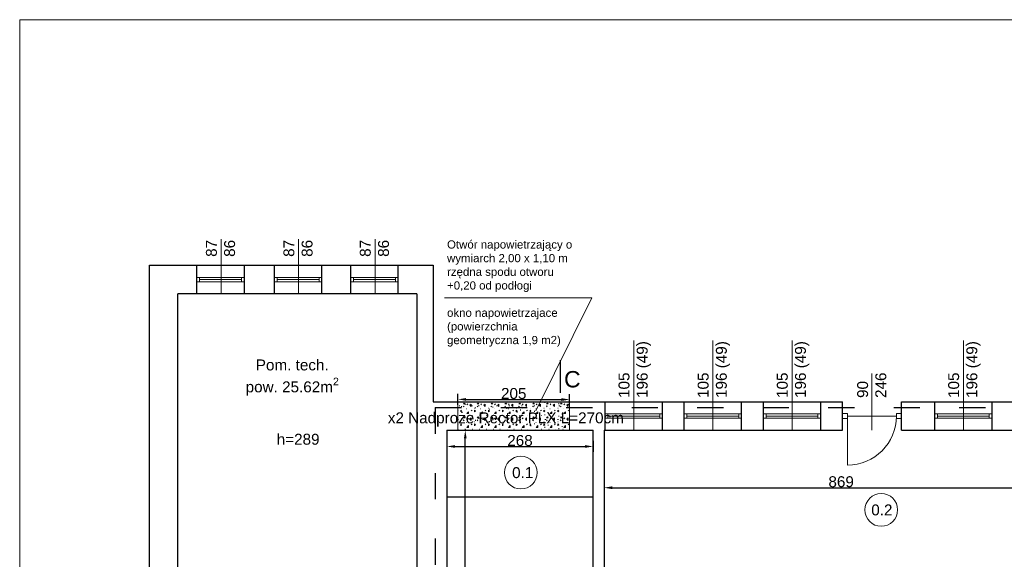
# Model space of a CAD drawing. Header units: millimetres. Extents: x 2341 to 31069, y -7915 to 10644.
# Tile 64 of 105: x 16233 to 18037, y -6033 to -5045. Entities that reach past the tile are written whole.
import ezdxf

# ---------------------------------------------------------------- set-up
doc = ezdxf.new("R2010")
doc.units = ezdxf.units.MM
doc.linetypes.add('ACAD_ISO03W100', pattern=[30, 12, -18])
for name, color, linetype, lineweight in [('A_Kontur_cienka', 250, 'Continuous', 0), ('oddymianie', 5, 'Continuous', 20), ('opisy', 5, 'Continuous', 5), ('stolarka', 3, 'Continuous', 9), ('Wymiar', 7, 'Continuous', 5), ('wymiary', 6, 'Continuous', 5), ('ściany nośne', 1, 'Continuous', 25)]:
    doc.layers.add(name, color=color, linetype=linetype, lineweight=lineweight)
doc.styles.get("Standard").update_dxf_attribs({"font": 'ARIAL.TTF'})
doc.dimstyles.new('ISO-25', dxfattribs={"dimtxt": 20, "dimasz": 15, "dimexe": 10, "dimexo": 10, "dimtad": 1, "dimdec": 0, "dimtxsty": 'Standard', "dimcen": 2.5, "dimadec": 0, "dimazin": 0, "dimtfac": 1, "dimtdec": 0, "dimtmove": 0, "dimatfit": 3, "dimfxl": 0, "dimarcsym": 0})

# ---------------------------------------------------------------- blocks, each defined once
blk = doc.blocks.new('*D2230')
at = {"layer": 'Defpoints', "color": 0}
for p in [(17303.4, -5893), (18172.4, -5893), (18172.4, -5901.8)]:
    blk.add_point(p, dxfattribs=at)
at = {"layer": 'Wymiar', "color": 0, "lineweight": -2}
for p, q in [((17303.4, -5901.8), (17303.4, -5911.8)), ((17318.4, -5901.8), (18157.4, -5901.8)), ((18172.4, -5901.8), (18172.4, -5911.8))]:
    blk.add_line(p, q, dxfattribs=at)
at = {"layer": 'Wymiar', "color": 0}
for points in [[(17318.4, -5899.3), (17318.4, -5904.3), (17303.4, -5901.8)], [(18157.4, -5904.3), (18157.4, -5899.3), (18172.4, -5901.8)]]:
    blk.add_solid(points, dxfattribs=at)
at = {"layer": 'Wymiar', "color": 0, "insert": (17737.9, -5890.9), "char_height": 20, "attachment_point": 5}
blk.add_mtext('869', dxfattribs=at)
blk = doc.blocks.new('*D2259')
at = {"layer": 'Defpoints', "color": 0}
for p in [(17015.4, -5796.5), (17283.4, -5796.5), (17283.4, -5826.2)]:
    blk.add_point(p, dxfattribs=at)
at = {"layer": 'wymiary', "color": 0, "lineweight": -2}
for p, q in [((17015.4, -5816.2), (17015.4, -5836.2)), ((17030.4, -5826.2), (17268.4, -5826.2)), ((17283.4, -5816.2), (17283.4, -5836.2))]:
    blk.add_line(p, q, dxfattribs=at)
at = {"layer": 'wymiary', "color": 0}
for points in [[(17030.4, -5823.7), (17030.4, -5828.7), (17015.4, -5826.2)], [(17268.4, -5828.7), (17268.4, -5823.7), (17283.4, -5826.2)]]:
    blk.add_solid(points, dxfattribs=at)
at = {"layer": 'wymiary', "color": 0, "insert": (17149.4, -5815.4), "char_height": 20, "attachment_point": 5}
blk.add_mtext('268', dxfattribs=at)
blk = doc.blocks.new('*D2260')
at = {"layer": 'Defpoints', "color": 0}
for p in [(17015.4, -5796.5), (17049.2, -5796.5), (17015.4, -6368.2)]:
    blk.add_point(p, dxfattribs=at)
at = {"layer": 'wymiary', "color": 0, "lineweight": -2}
for p, q in [((17039.2, -5796.5), (17059.2, -5796.5)), ((17049.2, -6353.2), (17049.2, -5811.5)), ((17039.2, -6368.2), (17059.2, -6368.2))]:
    blk.add_line(p, q, dxfattribs=at)
at = {"layer": 'wymiary', "color": 0}
for points in [[(17051.7, -5811.5), (17046.7, -5811.5), (17049.2, -5796.5)], [(17046.7, -6353.2), (17051.7, -6353.2), (17049.2, -6368.2)]]:
    blk.add_solid(points, dxfattribs=at)
at = {"layer": 'wymiary', "color": 0, "insert": (17038.4, -6082.3), "char_height": 20, "attachment_point": 5, "rotation": 90}
blk.add_mtext('572', dxfattribs=at)
blk = doc.blocks.new('*D2274')
at = {"layer": 'Defpoints', "color": 0}
for p in [(17240.3, -5740.3), (17035.6, -5759.7), (17240.3, -5760)]:
    blk.add_point(p, dxfattribs=at)
at = {"layer": 'oddymianie', "color": 0, "lineweight": -2}
for p, q in [((17035.6, -5749.7), (17035.7, -5730)), ((17240.3, -5750), (17240.3, -5730.3)), ((17050.6, -5740), (17225.3, -5740.3))]:
    blk.add_line(p, q, dxfattribs=at)
at = {"layer": 'oddymianie', "color": 0}
for points in [[(17050.7, -5737.5), (17050.6, -5742.5), (17035.6, -5740)], [(17225.3, -5742.8), (17225.3, -5737.8), (17240.3, -5740.3)]]:
    blk.add_solid(points, dxfattribs=at)
at = {"layer": 'oddymianie', "color": 0, "insert": (17138, -5729.3), "char_height": 20, "attachment_point": 5, "rotation": 359.9173}
blk.add_mtext('205', dxfattribs=at)

msp = doc.modelspace()

# ---------------------------------------------------------------- hatches: boundary and pattern name
at = {"layer": 'oddymianie', "transparency": 33554687}
h = msp.add_hatch(dxfattribs=at)
h.set_pattern_fill('CONCRE', color=256, angle=90)
h.set_pattern_definition([(90, (13804.034, -11074.41), (-25.4, 25.4), [3.175, -22.225]), (180, (13804.034, -11074.41), (-25.4, -25.4), [3.175, -22.225]), (225, (13804.034, -11071.235), (-5e-15, -25.4), [4.49013, -31.4309]), (90, (13789.746, -11071.41), (-25.4, 25.4), [3.175, -22.225]), (135, (13791.334, -11069.647), (-25.4, 2e-15), [2.24506, -33.67596]), (225, (13791.334, -11069.647), (-5e-15, -25.4), [2.24506, -33.67596]), (90, (13783.396, -11061.71), (-25.4, 25.4), [4.49013, -20.90987]), (135, (13783.396, -11061.71), (-25.4, 2e-15), [3.175, -32.74603]), (225, (13783.396, -11057.22), (-5e-15, -25.4), [3.175, -32.74603]), (180, (13797.684, -11056.947), (-25.4, -25.4), [3.175, -22.225]), (135, (13797.684, -11056.947), (-25.4, 2e-15), [2.24506, -33.67596]), (225, (13796.096, -11055.36), (-5e-15, -25.4), [2.24506, -33.67596]), (90, (13797.684, -11071.235), (-25.4, 25.4), [1.5875, -21.2725]), (90, (13791.334, -11052.185), (-25.4, 25.4), [1.5875, -21.2725]), (180, (13788.159, -11060.122), (-25.4, -25.4), [1.5875, -21.2725]), (225, (13802.446, -11056.947), (-5e-15, -25.4), [2.24506, -33.67596]), (225, (13784.984, -11068.06), (-5e-15, -25.4), [2.24506, -33.67596]), (135, (13795.7, -11062.503), (-25.4, 2e-15), [2.24506, -33.67596]), (180, (13800.859, -11065.678), (-25.4, -25.4), [0.39687, -25.00313]), (180, (13790.143, -11064.488), (-25.4, -25.4), [0.39687, -25.00313]), (180, (13785.777, -11052.581), (-25.4, -25.4), [0.39687, -25.00313]), (180, (13799.27, -11052.185), (-25.4, -25.4), [0.39687, -25.00313])])
h.paths.add_polyline_path([(17240.3, -5796.7), (17240.3, -5744.5), (17035.6, -5744.5), (17035.6, -5796.5), (17140.1, -5796.7)], is_closed=False)

# ---------------------------------------------------------------- linework, layer by layer
at = {"layer": 'A_Kontur_cienka', "color": 0, "ltscale": 30}
msp.add_lwpolyline([(22942.8, -7914.7), (16232.8, -7914.7), (16232.8, -5044.7), (22942.8, -5044.7)], close=True, dxfattribs=at)
at = {"layer": 'oddymianie'}
msp.add_lwpolyline([(17035.6, -5796.7), (17035.6, -5744.5), (17240.3, -5744.5), (17240.3, -5796.7)], close=True, dxfattribs=at)
msp.add_lwpolyline([(17035.6, -5796.5), (17035.6, -5759.7)], dxfattribs=at)
at = {"layer": 'opisy', "color": 251}
for p, q in [((16601.9, -5546.5), (16601.9, -5446.5)), ((16743.9, -5546.5), (16743.9, -5446.5)), ((16883.9, -5546.5), (16883.9, -5446.5)), ((17357.9, -5796.5), (17357.9, -5631.9)), ((17502.9, -5796.5), (17502.9, -5631.9)), ((17647.9, -5796.5), (17647.9, -5631.9)), ((17961.9, -5796.5), (17961.9, -5631.9)), ((17794.4, -5796.5), (17794.4, -5692.7))]:
    msp.add_line(p, q, dxfattribs=at)
at = {"layer": 'opisy', "color": 7}
msp.add_lwpolyline([(17178.7, -5761), (17281, -5553.8), (17011.4, -5553.8)], dxfattribs=at)
at = {"layer": 'opisy', "color": 251}
for centre in [(17151.1, -5874.1), (17811.4, -5942.4)]:
    msp.add_circle(centre, 30, dxfattribs=at)
at = {"layer": 'stolarka', "color": 251}
for p, q in [((16557.4, -5516.5), (16562.4, -5516.5)), ((16562.4, -5516.5), (16562.4, -5524.5)), ((16562.4, -5516.5), (16639.4, -5516.5)), ((16562.4, -5520.5), (16639.4, -5520.5)), ((16644.4, -5516.5), (16639.4, -5516.5)), ((16639.4, -5516.5), (16639.4, -5524.5)), ((16699.4, -5516.5), (16704.4, -5516.5)), ((16704.4, -5516.5), (16704.4, -5524.5)), ((16704.4, -5516.5), (16781.4, -5516.5)), ((16704.4, -5520.5), (16781.4, -5520.5)), ((16786.4, -5516.5), (16781.4, -5516.5)), ((16781.4, -5516.5), (16781.4, -5524.5)), ((16839.4, -5516.5), (16844.4, -5516.5)), ((16844.4, -5516.5), (16844.4, -5524.5)), ((16844.4, -5516.5), (16921.4, -5516.5)), ((16844.4, -5520.5), (16921.4, -5520.5)), ((16926.4, -5516.5), (16921.4, -5516.5)), ((16921.4, -5516.5), (16921.4, -5524.5)), ((16562.4, -5524.5), (16557.4, -5524.5)), ((16562.4, -5524.5), (16639.4, -5524.5)), ((16639.4, -5524.5), (16644.4, -5524.5)), ((16704.4, -5524.5), (16699.4, -5524.5)), ((16704.4, -5524.5), (16781.4, -5524.5)), ((16781.4, -5524.5), (16786.4, -5524.5)), ((16844.4, -5524.5), (16839.4, -5524.5)), ((16844.4, -5524.5), (16921.4, -5524.5)), ((16921.4, -5524.5), (16926.4, -5524.5)), ((17305.4, -5766.5), (17310.4, -5766.5)), ((17310.4, -5766.5), (17310.4, -5774.5)), ((17310.4, -5766.5), (17405.4, -5766.5)), ((17310.4, -5770.5), (17405.4, -5770.5)), ((17410.4, -5766.5), (17405.4, -5766.5)), ((17405.4, -5766.5), (17405.4, -5774.5)), ((17450.4, -5766.5), (17455.4, -5766.5)), ((17455.4, -5766.5), (17455.4, -5774.5)), ((17455.4, -5766.5), (17550.4, -5766.5)), ((17455.4, -5770.5), (17550.4, -5770.5)), ((17555.4, -5766.5), (17550.4, -5766.5)), ((17550.4, -5766.5), (17550.4, -5774.5)), ((17595.4, -5766.5), (17600.4, -5766.5)), ((17600.4, -5766.5), (17600.4, -5774.5)), ((17600.4, -5766.5), (17695.4, -5766.5)), ((17600.4, -5770.5), (17695.4, -5770.5)), ((17700.4, -5766.5), (17695.4, -5766.5)), ((17695.4, -5766.5), (17695.4, -5774.5)), ((17749.4, -5766), (17740.4, -5766)), ((17749.4, -5775), (17749.4, -5766)), ((17749.4, -5770.5), (17839.4, -5770.5)), ((17749.4, -5770.5), (17749.4, -5860.5)), ((17839.4, -5766), (17848.4, -5766)), ((17839.4, -5775), (17839.4, -5766)), ((17909.4, -5766.5), (17914.4, -5766.5)), ((17914.4, -5766.5), (17914.4, -5774.5)), ((17914.4, -5766.5), (18009.4, -5766.5)), ((17914.4, -5770.5), (18009.4, -5770.5)), ((18014.4, -5766.5), (18009.4, -5766.5)), ((18009.4, -5766.5), (18009.4, -5774.5)), ((17310.4, -5774.5), (17305.4, -5774.5)), ((17310.4, -5774.5), (17405.4, -5774.5)), ((17405.4, -5774.5), (17410.4, -5774.5)), ((17455.4, -5774.5), (17450.4, -5774.5)), ((17455.4, -5774.5), (17550.4, -5774.5)), ((17550.4, -5774.5), (17555.4, -5774.5)), ((17600.4, -5774.5), (17595.4, -5774.5)), ((17600.4, -5774.5), (17695.4, -5774.5)), ((17695.4, -5774.5), (17700.4, -5774.5)), ((17749.4, -5775), (17740.4, -5775)), ((17839.4, -5775), (17848.4, -5775)), ((17914.4, -5774.5), (17909.4, -5774.5)), ((17914.4, -5774.5), (18009.4, -5774.5)), ((18009.4, -5774.5), (18014.4, -5774.5))]:
    msp.add_line(p, q, dxfattribs=at)
msp.add_lwpolyline([(17749.4, -5860.5, 0.411545), (17839.4, -5770.5)], format="xyb", dxfattribs=at)
at = {"layer": 'ściany nośne', "color": 251}
for p, q in [((16470.4, -6575.5), (16470.4, -5494.5)), ((16470.4, -5494.5), (16960.4, -5494.5)), ((16557.4, -5546.5), (16557.4, -5494.5)), ((16644.4, -5546.5), (16644.4, -5494.5)), ((16699.4, -5546.5), (16699.4, -5494.5)), ((16786.4, -5546.5), (16786.4, -5494.5)), ((16839.4, -5546.5), (16839.4, -5494.5)), ((16926.4, -5546.5), (16926.4, -5494.5)), ((16960.4, -5494.5), (16990.4, -5494.5)), ((16990.4, -5494.5), (16990.4, -5744.5)), ((16522.4, -6131.5), (16522.4, -5546.5)), ((16557.4, -5546.5), (16522.4, -5546.5)), ((16644.4, -5546.5), (16557.4, -5546.5)), ((16699.4, -5546.5), (16644.4, -5546.5)), ((16786.4, -5546.5), (16699.4, -5546.5)), ((16839.4, -5546.5), (16786.4, -5546.5)), ((16926.4, -5546.5), (16839.4, -5546.5)), ((16960.4, -5546.5), (16926.4, -5546.5)), ((16960.4, -5546.5), (16960.4, -5796.5)), ((17222.9, -5667.9), (17222.9, -5727.9)), ((16990.4, -5744.5), (17740.4, -5744.5)), ((17305.4, -5796.5), (17305.4, -5744.5)), ((17410.4, -5796.5), (17410.4, -5744.5)), ((17450.4, -5796.5), (17450.4, -5744.5)), ((17555.4, -5796.5), (17555.4, -5744.5)), ((17595.4, -5796.5), (17595.4, -5744.5)), ((17700.4, -5796.5), (17700.4, -5744.5)), ((17740.4, -5796.5), (17740.4, -5744.5)), ((17848.4, -5744.5), (18160.4, -5744.5)), ((17848.4, -5796.5), (17848.4, -5744.5)), ((17909.4, -5796.5), (17909.4, -5744.5)), ((18014.4, -5796.5), (18014.4, -5744.5)), ((16960.4, -5796.5), (16960.4, -6131.5)), ((17015.4, -5796.5), (17283.4, -5796.5)), ((17015.4, -5796.5), (17015.4, -6368.2)), ((17283.4, -6368.2), (17283.4, -5796.5)), ((17303.4, -5796.5), (17740.4, -5796.5)), ((17303.4, -5796.5), (17303.4, -6167.4)), ((17848.4, -5796.5), (18160.4, -5796.5)), ((17015.4, -5918.5), (17283.4, -5918.5))]:
    msp.add_line(p, q, dxfattribs=at)
at = {"layer": 'ściany nośne', "color": 251, "linetype": 'ACAD_ISO03W100', "ltscale": 4}
for q in [(16994.3, -6388.1), (19093.4, -5755)]:
    msp.add_line((16994.3, -5755), q, dxfattribs=at)

# ---------------------------------------------------------------- texts
at = {"layer": 'oddymianie', "insert": (17015.8, -5448.8), "char_height": 15, "width": 238.116, "attachment_point": 1}
msp.add_mtext('Otwór napowietrzający o wymiarch 2,00 x 1,10 m \\Przędna spodu otworu +0,20 od podłogi\\P\\Pokno napowietrzajace (powierzchnia geometryczna 1,9 m2) ', dxfattribs=at)
at = {"layer": 'opisy', "color": 251, "char_height": 20, "attachment_point": 1, "rotation": 90}
for s, insert, width in [('87\\P86 ', (16574, -5479), 140.178), ('87\\P86', (16716, -5479), 140.178), ('87\\P86', (16856, -5479), 140.178), ('105\\P196 (49)', (17330, -5737.4), 104.913), ('105\\P196 (49)', (17475, -5737.4), 104.913), ('105\\P196 (49)', (17620, -5737.4), 104.913), ('105\\P196 (49)', (17934, -5737.4), 104.913), ('90\\P246', (17767.2, -5737.4), 6.698)]:
    msp.add_mtext(s, dxfattribs=dict(at, insert=insert, width=width))
at = {"layer": 'opisy', "color": 251, "attachment_point": 1}
for s, insert, char_height, width in [('\\A1;\\pxqc;Pom. tech.\\Ppow. 25.62m{\\H0.7x;\\S2^ ;}', (16620.3, -5666.9), 20, 223.779), ('C', (17230.2, -5688.1), 30, 518.523), ('h=289', (16703.7, -5803), 20, 104.913), ('0.1', (17135, -5864.1), 20, 104.913), ('0.2', (17793.1, -5932.4), 20, 104.913)]:
    msp.add_mtext(s, dxfattribs=dict(at, insert=insert, char_height=char_height, width=width))
at = {"layer": 'opisy', "color": 3, "insert": (16907.3, -5763.8), "char_height": 20, "width": 504.789, "attachment_point": 1}
msp.add_mtext('x2 Nadproże Rector PLX L=270cm', dxfattribs=at)

# ---------------------------------------------------------------- dimensions: what is measured, and where the dimension line sits
at = {"layer": 'oddymianie'}
dim = msp.add_aligned_dim(p1=(17035.6, -5759.7), p2=(17240.3, -5760), distance=19.7, dimstyle='ISO-25', override={"dimfxl": 1, "dimfxlon": 0}, dxfattribs=at)
dim.commit()
dim.dimension.update_dxf_attribs({"geometry": '*D2274', "text_midpoint": (17138, -5729.3)})
at = {"layer": 'Wymiar', "color": 251}
dim = msp.add_linear_dim(base=(18172.4, -5901.8), p1=(17303.4, -5893), p2=(18172.4, -5893), dimstyle='ISO-25', dxfattribs=at)
dim.commit()
dim.dimension.update_dxf_attribs({"geometry": '*D2230', "text_midpoint": (17737.9, -5890.9)})
at = {"layer": 'wymiary', "color": 251}
dim = msp.add_linear_dim(base=(17283.4, -5826.2), p1=(17015.4, -5796.5), p2=(17283.4, -5796.5), dimstyle='ISO-25', dxfattribs=at)
dim.commit()
dim.dimension.update_dxf_attribs({"geometry": '*D2259', "text_midpoint": (17149.4, -5815.4)})
dim = msp.add_linear_dim(base=(17049.2, -5796.5), p1=(17015.4, -6368.2), p2=(17015.4, -5796.5), angle=90, dimstyle='ISO-25', dxfattribs=at)
dim.commit()
dim.dimension.update_dxf_attribs({"geometry": '*D2260', "text_midpoint": (17049.2, -6082.3), "dimtype": 160})

doc.saveas('drawing.dxf')
